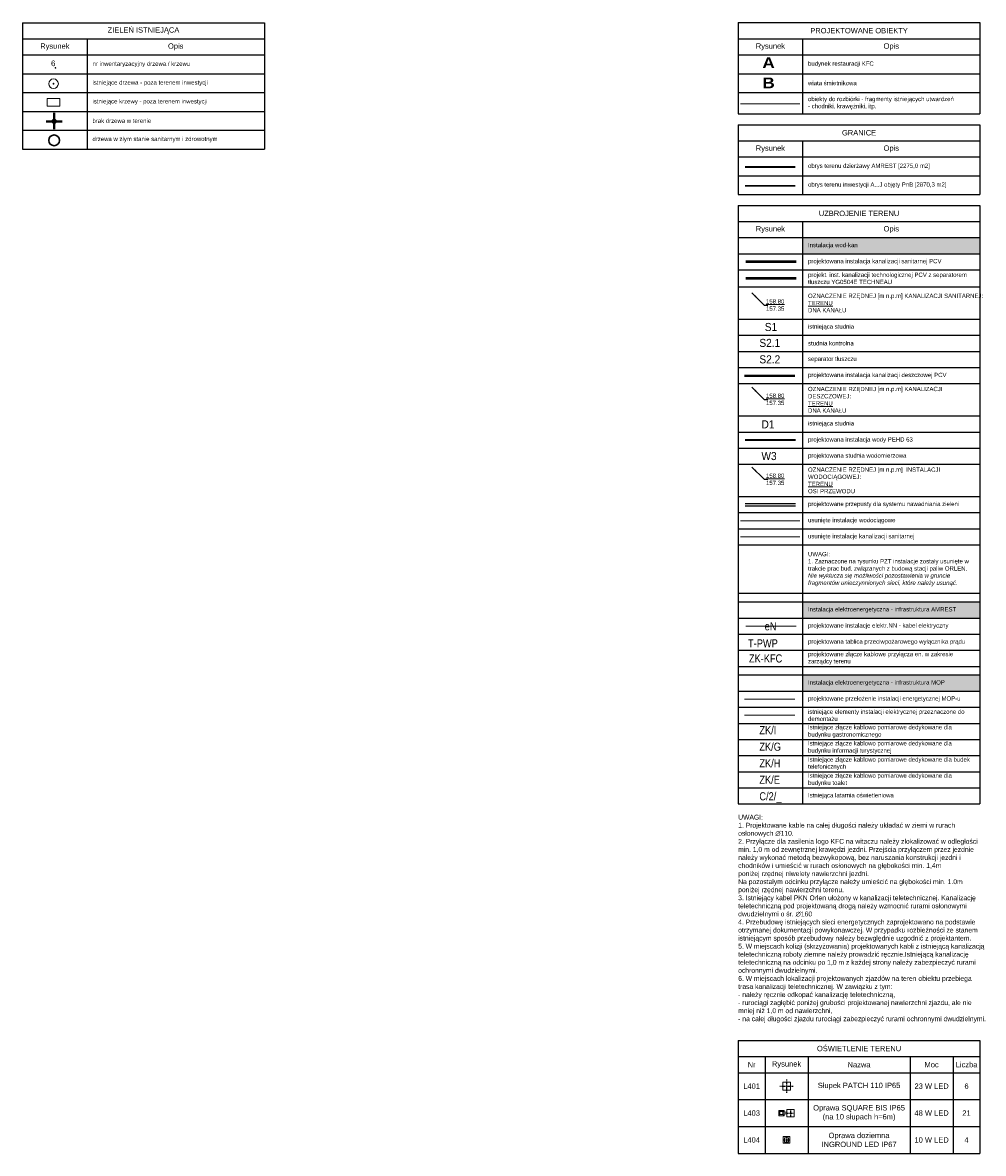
# Model space of a CAD drawing. Header units: millimetres. Extents: x 0 to 6566002, y 0 to 5716629.
# Tile 98 of 99: x 6565643 to 6565822, y 5715822 to 5716032. Entities that reach past the tile are written whole.
import ezdxf
from ezdxf import colors
from ezdxf.entities.mleader import LeaderData, LeaderLine
from ezdxf.enums import TextEntityAlignment as Align
from ezdxf.math import Vec2, Vec3

# ---------------------------------------------------------------- set-up
doc = ezdxf.new("R2010")
doc.units = ezdxf.units.MM
for name, pattern in [('ACAD_ISO04W100', [30, 24, -3, 0, -3]), ('CONTINOUS', [0]), ('DASHDOT', [25.4, 12.7, -6.35, 0, -6.35])]:
    doc.linetypes.add(name, pattern=pattern)
for name, color, linetype, lineweight in [('!! KFC - IS-KD', 64, 'kd_LINE', 40), ('!IS-KD_OPIS', 64, 'Continuous', 13), ('!IS-KS_OPIS RZĘDNYCH ET.2', 36, 'CONTINOUS', 9), ('!IS-W-OPIS RZĘDNYCH', 160, 'Continuous', 13), ('_DOO-inwentaryzacja', 108, 'Continuous', 18), ('E-rys_sieci_eN_GDDKiA', 210, 'Continuous', 18), ('E-rys_sieci_nn_Amrest', 10, 'Continuous', 18), ('MBC_opisy', 255, 'Continuous', 13), ('MBC_zakres', 160, 'Continuous', 35), ('USUNIETE SIECI', 7, 'NIEIST_1', 5), ('WZ PRZEPUSTY_nawadnianie', 150, 'Continuous', 25)]:
    doc.layers.add(name, color=color, linetype=linetype, lineweight=lineweight)
for name, color, linetype, lineweight, true_color in [('!! KFC - IS-KS', 7, 'Continuous', 50, 0x753b00), ('!! KFC - IS-KT', 7, 'Continuous', 50, 0xfa7d00), ('_DOO-gospodarka drzewostanem', 7, 'Continuous', 30, 0xff8f1f), ('WZ_brak drzewa w terenie', 7, 'Continuous', 40, 0xff8f1f)]:
    doc.layers.add(name, color=color, linetype=linetype, lineweight=lineweight, true_color=true_color)
for name, color, linetype in [('!! KFC - IS-woda', 160, 'Continuous'), ('E-sieci_en_txt', 10, 'Continuous'), ('E-sieci_en_txt_GDDKiA', 3, 'Continuous')]:
    doc.layers.add(name, color=color, linetype=linetype)
doc.styles.add('el', font='ARIALN.TTF')
doc.styles.add('HB', font='isocpeui.ttf')
doc.styles.add('MtXpl_Arial_Narrow', font='ARIALN.TTF')
doc.styles.get("Standard").update_dxf_attribs({"font": 'arial.ttf'})
doc.styles.add('Ventila2', font='arial.ttf')
doc.styles.add('wr-ruska-mdcp4-ac-nowa_mapa$1$Style-Arial', font='arial.ttf')
doc.linetypes.add('kd_LINE', pattern='A,12.7,-5.08,["kd",HB,S=2.54,R=0,X=-3.5,Y=-1.27],-2.35', length=20.13)
doc.linetypes.add('NIEIST_1', pattern='A,20,-0.01,["X",Standard,S=5,R=0,X=-2.54,Y=-2.54],-0.01', length=20.02)

# ---------------------------------------------------------------- blocks, each defined once
blk = doc.blocks.new('*T12')
at = {"layer": 'MBC_opisy', "color": 0, "linetype": 'ByBlock', "lineweight": -2, "transparency": 16777216}
for p, q in [((0, 0), (45, 0)), ((0, 0), (0, -6)), ((45, 0), (45, -6)), ((0, -3), (45, -3)), ((12, -3), (12, -6)), ((0, -6), (12, -6)), ((0, -6), (0, -23.5)), ((12, -6), (45, -6)), ((12, -6), (12, -23.5)), ((45, -6), (45, -23.5)), ((0, -9.5), (45, -9.5)), ((0, -13), (45, -13)), ((0, -16.5), (45, -16.5)), ((0, -20), (45, -20)), ((0, -23.5), (45, -23.5))]:
    blk.add_line(p, q, dxfattribs=at)
at = {"layer": 'MBC_opisy', "color": 0, "transparency": 16777216, "rotation": 0}
for s, insert, char_height, width, attachment_point in [('ZIELEŃ ISTNIEJĄCA', (22.5, -1.5), 1, 44, 5), ('Rysunek', (6, -4.5), 1, 11, 5), ('Opis', (28.5, -4.5), 1, 32, 5), ('nr inwentaryzacyjny drzewa / krzewu', (13, -7.75), 0.8, 31, 4), ('istniejące drzewa - poza terenem inwestycji', (13, -11.25), 0.8, 31, 4), ('istniejące krzewy - poza terenem inwestycji', (13, -14.75), 0.8, 31, 4), ('brak drzewa w terenie', (13, -18.25), 0.8, 31, 4), ('drzewa w złym stanie sanitarnym i zdrowotnym', (13, -21.75), 0.8, 31, 4)]:
    blk.add_mtext(s, dxfattribs=dict(at, insert=insert, char_height=char_height, width=width, attachment_point=attachment_point))
blk = doc.blocks.new('*T28')
at = {"layer": 'MBC_opisy', "color": 0, "linetype": 'ByBlock', "lineweight": -2, "transparency": 16777216}
for p, q in [((0, 0), (45, 0)), ((0, 0), (0, -6)), ((45, 0), (45, -6)), ((0, -3), (45, -3)), ((12, -3), (12, -6)), ((0, -6), (12, -6)), ((0, -6), (0, -13)), ((12, -6), (45, -6)), ((12, -6), (12, -13)), ((45, -6), (45, -13)), ((0, -9.5), (45, -9.5)), ((0, -13), (45, -13))]:
    blk.add_line(p, q, dxfattribs=at)
at = {"layer": 'MBC_opisy', "color": 0, "transparency": 16777216, "rotation": 0}
for s, insert, char_height, width, attachment_point in [('GRANICE', (22.5, -1.5), 1, 44, 5), ('Rysunek', (6, -4.5), 1, 11, 5), ('Opis', (28.5, -4.5), 1, 32, 5), ('obrys terenu dzierżawy AMREST [2275,0 m2]', (13, -7.75), 0.8, 31, 4), ('obrys terenu inwestycji A...J objęty PnB [2870,3 m2]', (13, -11.25), 0.8, 31, 4)]:
    blk.add_mtext(s, dxfattribs=dict(at, insert=insert, char_height=char_height, width=width, attachment_point=attachment_point))
blk = doc.blocks.new('*T29')
at = {"layer": 'MBC_opisy', "color": 0, "linetype": 'ByBlock', "lineweight": -2, "transparency": 16777216}
for p, q in [((0, 0), (45, 0)), ((0, 0), (0, -6)), ((45, 0), (45, -6)), ((0, -3), (45, -3)), ((12, -3), (12, -6)), ((0, -6), (12, -6)), ((0, -6), (0, -17)), ((12, -6), (45, -6)), ((12, -6), (12, -17)), ((45, -6), (45, -17)), ((0, -9.5), (45, -9.5)), ((0, -13), (45, -13)), ((0, -17), (45, -17))]:
    blk.add_line(p, q, dxfattribs=at)
at = {"layer": 'MBC_opisy', "color": 0, "transparency": 16777216, "rotation": 0}
for s, insert, char_height, width, attachment_point in [('PROJEKTOWANE OBIEKTY', (22.5, -1.5), 1, 44, 5), ('Rysunek', (6, -4.5), 1, 11, 5), ('Opis', (28.5, -4.5), 1, 32, 5), ('budynek restauracji KFC', (13, -7.75), 0.8, 31, 4), ('wiata śmietnikowa', (13, -11.25), 0.8, 31, 4), ('obiekty do rozbiórki - fragmenty istniejących utwardzeń \\P- chodniki, krawężniki, itp.', (13, -15), 0.8, 31, 4)]:
    blk.add_mtext(s, dxfattribs=dict(at, insert=insert, char_height=char_height, width=width, attachment_point=attachment_point))
blk = doc.blocks.new('*T30')
at = {"layer": 'MBC_opisy', "color": 0, "linetype": 'ByBlock', "lineweight": -2, "transparency": 16777216}
for p, q in [((0, 0), (45, 0)), ((0, 0), (0, -6)), ((45, 0), (45, -6)), ((0, -3), (45, -3)), ((12, -3), (12, -6)), ((0, -6), (12, -6)), ((0, -6), (0, -111.37)), ((12, -6), (45, -6)), ((12, -6), (12, -111.37)), ((45, -6), (45, -111.37)), ((0, -9), (45, -9)), ((0, -12), (45, -12)), ((0, -15.17), (45, -15.17)), ((0, -21.17), (45, -21.17)), ((0, -24.17), (45, -24.17)), ((0, -27.17), (45, -27.17)), ((0, -30.17), (45, -30.17)), ((0, -33.17), (45, -33.17)), ((0, -39.17), (45, -39.17)), ((0, -42.17), (45, -42.17)), ((0, -45.17), (45, -45.17)), ((0, -48.17), (45, -48.17)), ((0, -54.17), (45, -54.17)), ((0, -57.17), (45, -57.17)), ((0, -60.17), (45, -60.17)), ((0, -63.17), (45, -63.17)), ((0, -72.17), (45, -72.17)), ((0, -73.77), (45, -73.77)), ((0, -76.77), (45, -76.77)), ((0, -79.77), (45, -79.77)), ((0, -82.77), (45, -82.77)), ((0, -85.77), (45, -85.77)), ((0, -87.37), (45, -87.37)), ((0, -90.37), (45, -90.37)), ((0, -93.37), (45, -93.37)), ((0, -96.37), (45, -96.37)), ((0, -99.37), (45, -99.37)), ((0, -102.37), (45, -102.37)), ((0, -105.37), (45, -105.37)), ((0, -108.37), (45, -108.37)), ((0, -111.37), (45, -111.37))]:
    blk.add_line(p, q, dxfattribs=at)
at = {"layer": 'MBC_opisy', "color": 253, "transparency": 16777216}
for points in [[(12, -6), (12, -9), (45, -6), (45, -9)], [(12, -73.77), (12, -76.77), (45, -73.77), (45, -76.77)], [(12, -87.37), (12, -90.37), (45, -87.37), (45, -90.37)]]:
    blk.add_solid(points, dxfattribs=at)
at = {"layer": 'MBC_opisy', "color": 0, "transparency": 16777216}
for s, insert, char_height, width, attachment_point in [('UZBROJENIE TERENU', (22.5, -1.5), 1, 44, 5), ('Rysunek', (6, -4.5), 1, 11, 5), ('Opis', (28.5, -4.5), 1, 32, 5), ('Instalacja wod-kan', (13, -7.5), 0.8, 31, 4), ('projektowana instalacja kanalizacji sanitarnej PCV', (13, -10.5), 0.8, 31, 4), ('projekt. inst. kanalizacji technologicznej PCV z separatorem tłuszczu YG0504E TECHNEAU ', (13, -13.59), 0.8, 31, 4), ('{\\C7;OZNACZENIE RZĘDNEJ [m n.p.m] KANALIZACJI SANITARNEJ:\\P\\LTERENU \\l\\PDNA KANAŁU}', (13, -18.17), 0.8, 31, 4), ('istniejąca studnia', (13, -22.67), 0.8, 31, 4), ('studnia kontrolna', (13, -25.67), 0.8, 31, 4), ('separator tłuszczu', (13, -28.67), 0.8, 31, 4), ('projektowana instalacja kanalizacji deszczowej PCV', (13, -31.67), 0.8, 31, 4), ('{\\C7;OZNACZENIE RZĘDNEJ [m n.p.m] KANALIZACJI DESZCZOWEJ:\\P\\LTERENU \\l\\PDNA KANAŁU}', (13, -36.17), 0.8, 31, 4), ('istniejąca studnia', (13, -40.67), 0.8, 31, 4), ('projektowana instalacja wody PEHD 63', (13, -43.67), 0.8, 31, 4), ('projektowana studnia wodomierzowa', (13, -46.67), 0.8, 31, 4), ('{\\C7;OZNACZENIE RZĘDNEJ [m n.p.m]  INSTALACJI WODOCIĄGOWEJ:\\P\\LTERENU\\l\\POSI PRZEWODU}', (13, -51.17), 0.8, 31, 4), ('projektowane przepusty dla systemu nawadniania zieleni', (13, -55.67), 0.8, 31, 4), ('usunięte instalacje wodociągowe', (13, -58.67), 0.8, 31, 4), ('usunięte instalacje kanalizacji sanitarnej', (13, -61.67), 0.8, 31, 4), ('UWAGI:\\P1. Zaznaczone na rysunku PZT instalacje zostały usunięte w trakcie prac bud. związanych z budową stacji paliw ORLEN.\\P{\\fArial|b0|i1|c238|p34;\\C22;Nie wyklucza się możliwości pozostawienia w gruncie fragmentów unieczynnionych sieci, które należy usunąć.}', (13, -67.67), 0.8, 31, 4), ('Instalacja elektroenergetyczna - infrastruktura AMREST', (13, -75.27), 0.8, 31, 4), ('projektowane instalacje elektr.NN - kabel elektryczny', (13, -78.27), 0.8, 31, 4), ('projektowana tablica przeciwpożarowego wyłącznika prądu', (13, -81.27), 0.8, 31, 4), ('projektowane złącze kablowe przyłącza en. w zakresie zarządcy terenu', (13, -84.27), 0.8, 31, 4), ('Instalacja elektroenergetyczna - infrastruktura MOP', (13, -88.87), 0.8, 31, 4), ('projektowane przełożenie instalacji energetycznej MOP-u', (13, -91.87), 0.8, 31, 4), ('istniejące elementy instalacji elektrycznej przeznaczone do demontażu', (13, -94.87), 0.8, 31, 4), ('Istniejące złącze kablowo pomiarowe dedykowane dla budynku gastronomicznego', (13, -97.87), 0.8, 31, 4), ('Istniejące złącze kablowo pomiarowe dedykowane dla budynku informacji turystycznej', (13, -100.87), 0.8, 31, 4), ('Istniejące złącze kablowo pomiarowe dedykowane dla budek telefonicznych', (13, -103.87), 0.8, 31, 4), ('Istniejące złącze kablowo pomiarowe dedykowane dla budynku toalet', (13, -106.87), 0.8, 31, 4), ('Istniejąca latarnia oświetleniowa', (13, -109.87), 0.8, 31, 4)]:
    blk.add_mtext(s, dxfattribs=dict(at, insert=insert, char_height=char_height, width=width, attachment_point=attachment_point))
blk = doc.blocks.new('L401 Patch 1100 top')
at = {"color": 0}
blk.add_lwpolyline([(-24, -24), (24, -24), (24, 24), (-24, 24)], close=True, dxfattribs=at)
at = {"layer": 'Defpoints', "linetype": 'ACAD_ISO04W100', "ltscale": 0.1}
for p, q in [((-40.65, 0), (40.65, 0)), ((0, 40.65), (0, -40.65))]:
    blk.add_line(p, q, dxfattribs=at)
blk = doc.blocks.new('L403 Square Bis top')
at = {"color": 0}
blk.add_lwpolyline([(-40.875, 5.25), (-40.875, 16.5), (-73.875, 16.5), (-73.875, -16.5), (-40.875, -16.5), (-40.875, -5.25)], dxfattribs=at)
for points in [[(-66.375, -9), (-48.375, -9), (-48.375, 9), (-66.375, 9)], [(-48.375, -5.25), (-22.875, -5.25), (-22.875, 5.25), (-48.375, 5.25)], [(-22.875, -22.875), (22.875, -22.875), (22.875, 22.875), (-22.875, 22.875)]]:
    blk.add_lwpolyline(points, close=True, dxfattribs=at)
for centre in [(-70.125, 12.75), (-44.625, 12.75), (-70.125, -12.75), (-44.625, -12.75)]:
    blk.add_circle(centre, 0.938, dxfattribs=at)
at = {"layer": 'Defpoints', "linetype": 'ACAD_ISO04W100', "ltscale": 0.1}
for p, q in [((-20.325, 0), (20.325, 0)), ((0, 20.325), (0, -20.325))]:
    blk.add_line(p, q, dxfattribs=at)
blk = doc.blocks.new('L404 Inground LED')
at = {"color": 0}
for points in [[(-41.25, -41.25), (0, -41.25), (0, 0), (-41.25, 0)], [(-33.75, -33.75), (-7.5, -33.75), (-7.5, -7.5), (-33.75, -7.5)]]:
    blk.add_lwpolyline(points, close=True, dxfattribs=at)
at = {"layer": 'Defpoints', "linetype": 'ACAD_ISO04W100', "ltscale": 0.1}
for p, q in [((-40.95, -20.625), (-0.3, -20.625)), ((-20.625, -0.3), (-20.625, -40.95))]:
    blk.add_line(p, q, dxfattribs=at)
blk = doc.blocks.new('*T31')
at = {"layer": 'MBC_opisy', "color": 0, "linetype": 'ByBlock', "lineweight": -2, "transparency": 16777216}
for p, q in [((0, 0), (45, 0)), ((0, 0), (0, -6)), ((45, 0), (45, -21)), ((0, -3), (45, -3)), ((5, -3), (5, -6)), ((13, -3), (13, -21)), ((32, -3), (32, -21)), ((40, -3), (40, -21)), ((0, -6), (13, -6)), ((0, -6), (0, -21)), ((5, -6), (5, -21)), ((13, -6), (45, -6)), ((0, -11), (13, -11)), ((13, -11), (45, -11)), ((0, -16), (13, -16)), ((13, -16), (45, -16)), ((0, -21), (13, -21)), ((13, -21), (45, -21))]:
    blk.add_line(p, q, dxfattribs=at)
at = {"layer": 'MBC_opisy', "color": 12, "transparency": 16777216, "xscale": 0.03, "yscale": 0.03, "zscale": 0.03}
for name, p in [('L401 Patch 1100 top', (9, -8.5)), ('L403 Square Bis top', (9.76, -13.5)), ('L404 Inground LED', (9.62, -17.88))]:
    blk.add_blockref(name, p, dxfattribs=at)
at = {"layer": 'MBC_opisy', "color": 0, "transparency": 16777216, "char_height": 1, "attachment_point": 5}
for s, insert, width in [('OŚWIETLENIE TERENU', (22.5, -1.5), 44.6), ('Nr', (2.5, -4.5), 4.6), ('Rysunek', (9, -4.5), 7.6), ('Nazwa', (22.5, -4.5), 18.6), ('Moc', (36, -4.5), 7.6), ('Liczba', (42.5, -4.5), 4.6), ('L401', (2.5, -8.5), 4.4), ('Słupek PATCH 110 IP65', (22.5, -8.5), 18.988), ('23 W LED', (36, -8.5), 7.4), ('6', (42.5, -8.5), 4.4), ('Oprawa SQUARE BIS IP65 \\P(na 10 słupach h=6m)', (22.5, -13.5), 18.4), ('L403', (2.5, -13.5), 4.4), ('48 W LED', (36, -13.5), 7.4), ('21', (42.5, -13.5), 4.4), ('L404', (2.5, -18.5), 4.4), ('Oprawa doziemna \\PINGROUND LED IP67', (22.5, -18.5), 18.988), ('10 W LED', (36, -18.5), 7.988), ('4', (42.5, -18.5), 4.988)]:
    blk.add_mtext(s, dxfattribs=dict(at, insert=insert, width=width))
blk = doc.blocks.new('*U391')
for q in [(0, 0.05), (0.03, 0.04), (0, 0)]:
    blk.add_line((0, 0), q)
for radius in [0.75, 0.0668]:
    blk.add_circle((0, 0), radius)
blk = doc.blocks.new('*U390')
for q in [(0, 0.05), (0.03, 0.04), (0, 0)]:
    blk.add_line((0, 0), q)
for radius in [0.0668, 0.005]:
    blk.add_circle((0, 0), radius)

msp = doc.modelspace()

# ---------------------------------------------------------------- hatches: boundary and pattern name
at = {"layer": 'WZ_brak drzewa w terenie'}
h = msp.add_hatch(color=256, dxfattribs=at)
h.dxf.hatch_style = 1
h.paths.add_polyline_path([(6565649.267, 5716014.253, 1), (6565648.464, 5716013.657, 1)])

# ---------------------------------------------------------------- linework, layer by layer
at = {"layer": '!! KFC - IS-KD', "linetype": 'ByBlock', "ltscale": 0.3}
msp.add_lwpolyline([(6565777.369, 5715966.63), (6565786.744, 5715966.63)], dxfattribs=at)
at = {"layer": '!! KFC - IS-KS', "ltscale": 1.9}
msp.add_lwpolyline([(6565777.596, 5715987.866), (6565786.971, 5715987.866)], dxfattribs=at)
at = {"layer": '!! KFC - IS-KT', "ltscale": 1.9}
msp.add_lwpolyline([(6565777.596, 5715984.749), (6565786.971, 5715984.749)], dxfattribs=at)
at = {"layer": '!! KFC - IS-woda', "lineweight": 35}
msp.add_lwpolyline([(6565777.475, 5715954.708), (6565786.849, 5715954.709)], dxfattribs=at)
at = {"layer": '_DOO-gospodarka drzewostanem'}
msp.add_circle((6565648.866, 5716010.413), 1, dxfattribs=at)
at = {"layer": '_DOO-inwentaryzacja'}
msp.add_lwpolyline([(6565647.579, 5716018.231), (6565649.94, 5716018.231), (6565649.94, 5716016.786), (6565647.579, 5716016.786)], close=True, dxfattribs=at)
at = {"layer": 'E-rys_sieci_eN_GDDKiA'}
msp.add_lwpolyline([(6565777.357, 5715906.459), (6565786.733, 5715906.459)], dxfattribs=at)
at = {"layer": 'E-rys_sieci_nn_Amrest'}
msp.add_lwpolyline([(6565777.599, 5715920.003), (6565786.975, 5715920.003)], dxfattribs=at)
at = {"layer": 'MBC_zakres', "color": 12, "linetype": 'DASHDOT', "ltscale": 0.1, "const_width": 0.4}
msp.add_lwpolyline([(6565777.47, 5716005.452), (6565786.843, 5716005.452)], dxfattribs=at)
at = {"layer": 'MBC_zakres', "color": 160, "linetype": 'DASHDOT', "ltscale": 0.1, "const_width": 0.3}
msp.add_lwpolyline([(6565777.47, 5716001.952), (6565786.843, 5716001.952)], dxfattribs=at)
at = {"layer": 'USUNIETE SIECI', "color": 0, "ltscale": 0.15, "flags": 128}
msp.add_lwpolyline([(6565776.643, 5716017.204), (6565787.66, 5716017.204)], dxfattribs=at)
at = {"layer": 'USUNIETE SIECI', "color": 160, "ltscale": 0.2, "flags": 128}
msp.add_lwpolyline([(6565776.643, 5715939.608), (6565787.66, 5715939.608)], dxfattribs=at)
at = {"layer": 'USUNIETE SIECI', "color": 32, "ltscale": 0.2, "true_color": 0xbb6625, "flags": 128}
msp.add_lwpolyline([(6565776.643, 5715936.66), (6565787.66, 5715936.66)], dxfattribs=at)
at = {"layer": 'USUNIETE SIECI', "color": 210, "ltscale": 0.15, "flags": 128}
msp.add_lwpolyline([(6565777.357, 5715903.46), (6565786.733, 5715903.46)], dxfattribs=at)
at = {"layer": 'WZ PRZEPUSTY_nawadnianie'}
for points in [[(6565777.473, 5715942.878), (6565786.849, 5715942.878)], [(6565777.473, 5715942.423), (6565786.849, 5715942.423)]]:
    msp.add_lwpolyline(points, dxfattribs=at)
at = {"layer": 'WZ_brak drzewa w terenie'}
for points in [[(6565647.366, 5716013.896), (6565650.366, 5716013.896)], [(6565648.866, 5716015.555), (6565648.866, 5716012.498)]]:
    msp.add_lwpolyline(points, dxfattribs=at)

# ---------------------------------------------------------------- block references
for name, p in [('*T12', (6565643.001, 5716032.303)), ('*T29', (6565776.194, 5716032.318)), ('*T28', (6565776.194, 5716013.318)), ('*T31', (6565776.194, 5715842.944))]:
    msp.add_blockref(name, p)
at = {"layer": '_DOO-inwentaryzacja'}
ref = msp.add_blockref('*U390', (6565649.109, 5716023.901), dxfattribs=dict(at, xscale=0.96, yscale=0.96, zscale=0.96))
ref.add_attrib('NR', '6', dxfattribs={"layer": '0', "height": 1.056, "style": 'wr-ruska-mdcp4-ac-nowa_mapa$1$Style-Arial'}).set_placement((6565649.109, 5716023.901), align=Align.BOTTOM_RIGHT)
at = {"layer": '_DOO-inwentaryzacja', "xscale": 1.2, "yscale": 1.2, "zscale": 1.2}
msp.add_blockref('*U391', (6565648.759, 5716020.943), dxfattribs=at)

# ---------------------------------------------------------------- texts
at = {"layer": '!IS-KD_OPIS', "lineweight": 20, "insert": (6565780.537, 5715958.328), "char_height": 1.5, "attachment_point": 1}
msp.add_mtext('{\\W0.9;D1}', dxfattribs=at)
at = {"layer": '!IS-KS_OPIS RZĘDNYCH ET.2', "char_height": 1.5, "attachment_point": 1}
for s, insert in [('{\\W0.9;S1}', (6565781.144, 5715976.447)), ('{\\W0.9;S2.1}', (6565780.144, 5715973.48)), ('{\\W0.9;S2.2}', (6565780.144, 5715970.419))]:
    msp.add_mtext(s, dxfattribs=dict(at, insert=insert))
at = {"layer": '!IS-W-OPIS RZĘDNYCH', "insert": (6565780.518, 5715952.434), "char_height": 1.5, "attachment_point": 1}
msp.add_mtext('{\\W0.9;W3}', dxfattribs=at)
at = {"layer": 'E-rys_sieci_nn_Amrest', "style": 'MtXpl_Arial_Narrow'}
msp.add_text('eN', height=1.5, dxfattribs=at).set_placement((6565782.227, 5715920.003), align=Align.MIDDLE)
at = {"layer": 'E-sieci_en_txt', "style": 'el'}
for s, p in [('T-PWP', (6565778.034, 5715916.081)), ('ZK-KFC', (6565778.195, 5715913.278))]:
    msp.add_text(s, height=1.5, rotation=0, dxfattribs=at).set_placement(p)
at = {"layer": 'E-sieci_en_txt_GDDKiA', "char_height": 1.5, "width": 2.43339, "attachment_point": 1}
for s, insert in [('{\\fArial Narrow|b0|i0|c238|p34;ZK/I}', (6565780.14, 5715901.431)), ('{\\fArial Narrow|b0|i0|c238|p34;ZK/G}', (6565780.14, 5715898.358)), ('{\\fArial Narrow|b0|i0|c238|p34;ZK/H}', (6565780.14, 5715895.283)), ('{\\fArial Narrow|b0|i0|c238|p34;ZK/E}', (6565780.14, 5715892.208)), ('{\\fArial Narrow|b0|i0|c238|p34;C/2/_}', (6565780.14, 5715889.133))]:
    msp.add_mtext(s, dxfattribs=dict(at, insert=insert))
at = {"layer": 'MBC_opisy', "char_height": 2, "attachment_point": 5, "rotation": 0}
for s, insert in [('\\pi-6,l8,t8;{\\fArial Black|b0|i0|c238|p34;A}', (6565780.848, 5716024.856)), ('\\pi-6,l8,t8;{\\fArial Black|b0|i0|c238|p34;B}', (6565780.848, 5716021.106))]:
    msp.add_mtext_dynamic_manual_height_columns(s, width=8.201, gutter_width=0.125, heights=[0], dxfattribs=dict(at, insert=insert))
at = {"layer": 'MBC_opisy', "insert": (6565776.194, 5715884.944), "char_height": 0.9, "width": 45.86661, "attachment_point": 1}
msp.add_mtext('UWAGI:\\P1. Projektowane kable na całej długości należy układać w ziemi w rurach osłonowych ∅110.\\P2. Przyłącze dla zasilenia logo KFC na witaczu należy zlokalizować w odległości min. 1,0 m od zewnętrznej krawędzi jezdni. Przejścia przyłączem przez jezdnie należy wykonać metodą bezwykopową, bez naruszania konstrukcji jezdni i chodników i umieścić w rurach osłonowych na głębokości min. 1,4m \\Pponiżej rzędnej niwelety nawierzchni jezdni. \\PNa pozostałym odcinku przyłącze należy umieścić na głębokości min. 1.0m poniżej rzędnej nawierzchni terenu.\\P3. Istniejący kabel PKN Orlen ułożony w kanalizacji teletechnicznej. Kanalizację teletechniczną pod projektowaną drogą należy wzmocnić rurami osłonowymi dwudzielnymi o śr. ∅160\\P4. Przebudowę istniejących sieci energetycznych zaprojektowano na podstawie otrzymanej dokumentacji powykonawczej. W przypadku rozbieżności ze stanem istniejącym sposób przebudowy należy bezwględnie uzgodnić z projektantem.\\P5. W miejscach kolizji (skrzyżowania) projektowanych kabli z istniejącą kanalizacją teletechniczną roboty ziemne należy prowadzić ręcznie.Istniejącą kanalizację teletechniczną na odcinku po 1,0 m z każdej strony należy zabezpieczyć rurami ochronnymi dwudzielnymi.\\P6. W miejscach lokalizacji projektowanych zjazdów na teren obiektu przebiega trasa kanalizacji teletechnicznej. W zawiązku z tym:\\P- należy ręcznie odkopać kanalizację teletechniczną,\\P- rurociągi zagłębić poniżej grubości projektowanej nawierzchni zjazdu, ale nie mniej niż 1,0 m od nawierzchni,\\P- na całej długości zjazdu rurociągi zabezpieczyć rurami ochronnymi dwudzielnymi.', dxfattribs=at)

# ---------------------------------------------------------------- leaders
at = {"layer": '!IS-KS_OPIS RZĘDNYCH ET.2', "transparency": 33554687}
ml = msp.add_multileader_mtext('Standard', dxfattribs=at)
ml.set_content('{\\L\\W0.8000;158.80}\\W0.8000;\\P157.35', color=256, style='Ventila2')
ml.set_leader_properties(color=256)
ml.build(insert=Vec2(0, 0))
ml.multileader.update_dxf_attribs({"text_left_attachment_type": 2, "text_right_attachment_type": 2, "dogleg_length": 0.646, "arrow_head_size": 0})
ctx = ml.context
ctx.base_point, ctx.char_height, ctx.arrow_head_size, ctx.landing_gap_size, ctx.plane_origin = Vec3(6565781.69, 5715979.775), 0.8, 0, 0.5, Vec3(6566232.897, 5715891.782)
ctx.left_attachment, ctx.right_attachment, ctx.text_align_type = 2, 2, 2
notes = []
notes.append((ctx, [(0, (1, 1, 0), (6565781.045, 5715979.775), (1, 0), 0.646, [(0, [(6565778.764, 5715982.023)], 0, [])])]))
ctx.mtext.insert, ctx.mtext.rotation, ctx.mtext.width, ctx.mtext.alignment, ctx.mtext.flow_direction = Vec3(6565784.789, 5715980.851), 6.2831853, 2.73095, 3, 5
ctx.mtext.has_bg_fill, ctx.mtext.bg_color, ctx.mtext.bg_scale_factor, ctx.mtext.bg_transparency, ctx.mtext.use_window_bg_color = 1, -1023410169, 1.5, 0, 1
for ctx, leaders in notes:
    for number, flags, end, landing, length, lines in leaders:
        leader = LeaderData()
        leader.index, (leader.has_last_leader_line, leader.has_dogleg_vector, leader.attachment_direction) = number, flags
        leader.last_leader_point, leader.dogleg_vector, leader.dogleg_length = Vec3(end), Vec3(landing), length
        for number, points, colour, breaks in lines:
            line = LeaderLine()
            line.index, line.vertices, line.color, line.breaks = number, Vec3.list(points), colors.encode_raw_color(colour), breaks
            leader.lines.append(line)
        ctx.leaders.append(leader)

# ---------------------------------------------------------------- next in the draw order: block references
msp.add_blockref('*T30', (6565776.194, 5715998.318))

# ---------------------------------------------------------------- next in the draw order: leaders
at = {"layer": '!IS-KD_OPIS', "transparency": 33554687}
ml = msp.add_multileader_mtext('Standard', dxfattribs=at)
ml.set_content('{\\L\\W0.8000;158.80}\\W0.8000;\\P157.35', color=256, style='Ventila2')
ml.set_leader_properties(color=256)
ml.build(insert=Vec2(0, 0))
ml.multileader.update_dxf_attribs({"text_left_attachment_type": 2, "text_right_attachment_type": 2, "dogleg_length": 0.646, "arrow_head_size": 0})
ctx = ml.context
ctx.base_point, ctx.char_height, ctx.arrow_head_size, ctx.landing_gap_size, ctx.plane_origin = Vec3(6565781.69, 5715962.222), 0.8, 0, 0.5, Vec3(6566232.897, 5715874.23)
ctx.left_attachment, ctx.right_attachment, ctx.text_align_type = 2, 2, 2
notes = []
notes.append((ctx, [(0, (1, 1, 0), (6565781.045, 5715962.222), (1, 0), 0.646, [(0, [(6565778.764, 5715964.47)], 0, [])])]))
ctx.mtext.insert, ctx.mtext.rotation, ctx.mtext.width, ctx.mtext.alignment, ctx.mtext.flow_direction = Vec3(6565784.789, 5715963.299), 6.2831853, 2.73095, 3, 5
ctx.mtext.has_bg_fill, ctx.mtext.bg_color, ctx.mtext.bg_scale_factor, ctx.mtext.bg_transparency, ctx.mtext.use_window_bg_color = 1, -1023410169, 1.5, 0, 1
at = {"layer": '!IS-W-OPIS RZĘDNYCH', "transparency": 33554687}
ml = msp.add_multileader_mtext('Standard', dxfattribs=at)
ml.set_content('{\\L\\W0.8000;158.80}\\W0.8000;\\P157.35', color=256, style='Ventila2')
ml.set_leader_properties(color=256)
ml.build(insert=Vec2(0, 0))
ml.multileader.update_dxf_attribs({"text_left_attachment_type": 2, "text_right_attachment_type": 2, "dogleg_length": 0.646, "arrow_head_size": 0})
ctx = ml.context
ctx.base_point, ctx.char_height, ctx.arrow_head_size, ctx.landing_gap_size, ctx.plane_origin = Vec3(6565781.69, 5715947.349), 0.8, 0, 0.5, Vec3(6566232.897, 5715859.356)
ctx.left_attachment, ctx.right_attachment, ctx.text_align_type = 2, 2, 2
notes.append((ctx, [(0, (1, 1, 0), (6565781.045, 5715947.349), (1, 0), 0.646, [(0, [(6565778.764, 5715949.597)], 0, [])])]))
ctx.mtext.insert, ctx.mtext.rotation, ctx.mtext.width, ctx.mtext.alignment, ctx.mtext.flow_direction = Vec3(6565784.789, 5715948.425), 6.2831853, 2.73095, 3, 5
ctx.mtext.has_bg_fill, ctx.mtext.bg_color, ctx.mtext.bg_scale_factor, ctx.mtext.bg_transparency, ctx.mtext.use_window_bg_color = 1, -1023410169, 1.5, 0, 1
for ctx, leaders in notes:
    for number, flags, end, landing, length, lines in leaders:
        leader = LeaderData()
        leader.index, (leader.has_last_leader_line, leader.has_dogleg_vector, leader.attachment_direction) = number, flags
        leader.last_leader_point, leader.dogleg_vector, leader.dogleg_length = Vec3(end), Vec3(landing), length
        for number, points, colour, breaks in lines:
            line = LeaderLine()
            line.index, line.vertices, line.color, line.breaks = number, Vec3.list(points), colors.encode_raw_color(colour), breaks
            leader.lines.append(line)
        ctx.leaders.append(leader)

doc.saveas('drawing.dxf')
